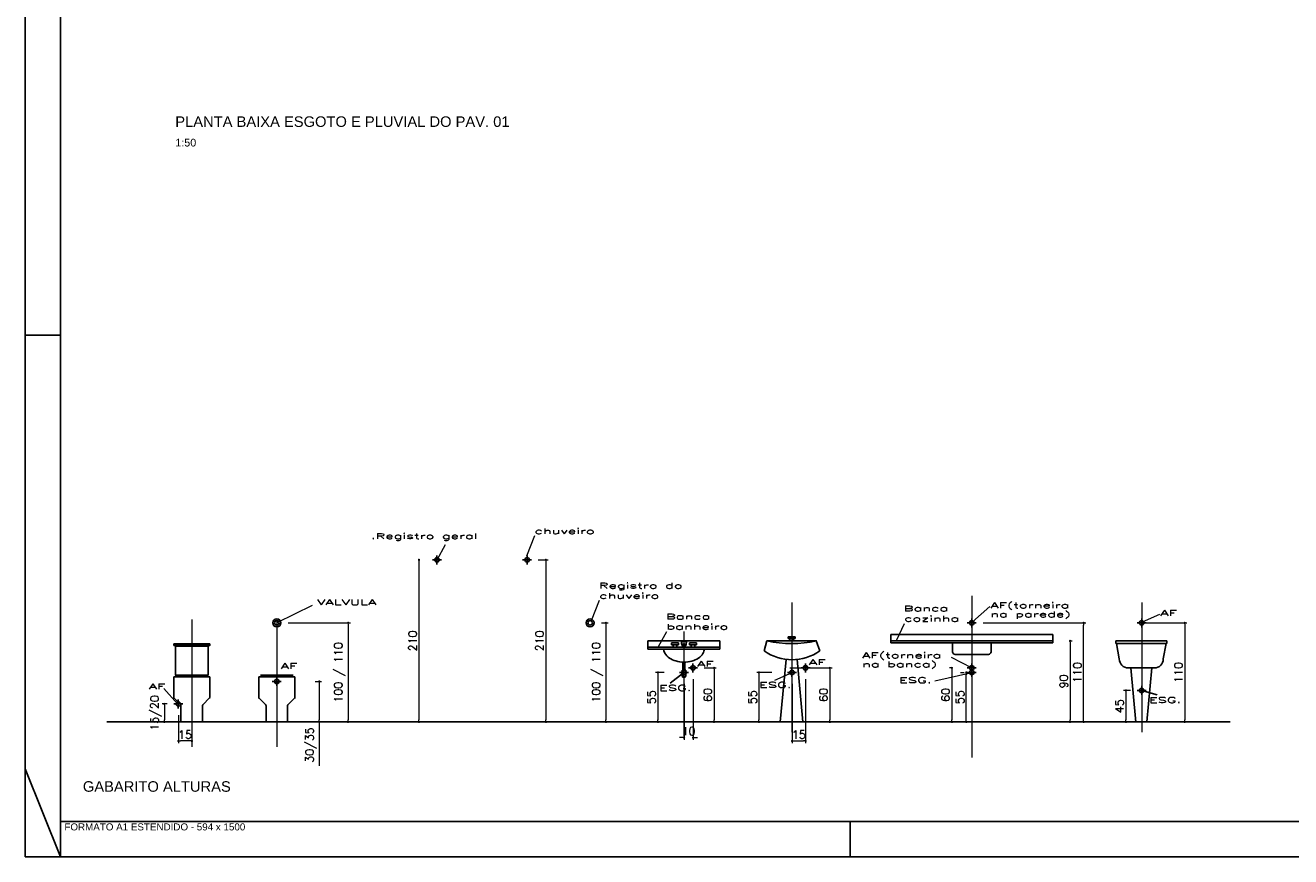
# Model space of a CAD drawing. Header units: millimetres. Extents: x 567 to 934, y -1 to 364.
# Tile 173 of 256: x 567 to 604, y 121 to 145. Entities that reach past the tile are written whole.
import ezdxf

# ---------------------------------------------------------------- set-up
doc = ezdxf.new("R2010")
doc.units = ezdxf.units.MM
doc.header["$MEASUREMENT"] = 0
doc.linetypes.add('NULL', pattern=[0])
doc.layers.get('0').update_dxf_attribs({"lineweight": 18})
for name, color, linetype in [('FOLHA_PADRÃO', 7, 'Continuous'), ('GAS', 1, 'Continuous'), ('TXT', 1, 'Continuous')]:
    doc.layers.add(name, color=color, linetype=linetype)
doc.layers.add('Textos', color=7, linetype='Continuous', lineweight=9)
doc.styles.add('06-25', font='romans.shx', dxfattribs={"width": 2, "height": 0.03})
doc.styles.add('Arial', font='arial.ttf')
doc.styles.add('ArialBlack', font='txt')
doc.styles.add('Stylus BT', font='simplex.shx')
doc.dimstyles.new('COTA 050', dxfattribs={"dimscale": 0.5, "dimtxt": 0.18, "dimasz": 0.05, "dimexe": 0.05, "dimexo": 0.25, "dimgap": 0.05, "dimtad": 1, "dimzin": 0, "dimdsep": 46, "dimtxsty": 'Stylus BT', "dimblk": 'DOT', "dimcen": 0.05, "dimclrd": 1, "dimclre": 1, "dimclrt": 2, "dimadec": 0, "dimazin": 0, "dimtfac": 1, "dimtofl": 0, "dimtmove": 0, "dimatfit": 3, "dimldrblk": 'DOT', "dimfxl": 1, "dimtolj": 1, "dimtzin": 0, "dimarcsym": 0})

# ---------------------------------------------------------------- blocks, each defined once
blk = doc.blocks.new('A1EST. 1500')
at = {"layer": 'FOLHA_PADRÃO', "color": 1, "linetype": 'Continuous'}
for p, q in [((0, 59.4), (0, 0)), ((1, 0), (1, 1)), ((23.5, 0), (23.5, 1)), ((0, 0), (150.008, 0))]:
    blk.add_line(p, q, dxfattribs=at)
at = {"layer": 'FOLHA_PADRÃO', "color": 1}
for p, q in [((1, 14.85), (0, 14.85)), ((1, 0), (0, 2.5))]:
    blk.add_line(p, q, dxfattribs=at)
at = {"layer": 'FOLHA_PADRÃO', "color": 6, "linetype": 'Continuous'}
blk.add_lwpolyline([(149, 58.4), (149, 1), (1, 1), (1, 58.4), (149, 58.4)], dxfattribs=at)
at = {"layer": 'FOLHA_PADRÃO', "color": 7, "style": 'Arial'}
blk.add_text('FORMATO A1 ESTENDIDO - 594 x 1500', height=0.2, dxfattribs=at).set_placement((1.114, 0.748))
blk = doc.blocks.new('_Dot')
at = {"color": 0, "linetype": 'ByBlock', "lineweight": -2}
blk.add_line((-0.5, 0), (-1, 0), dxfattribs=at)
at = {"color": 0, "linetype": 'ByBlock', "const_width": 0.5}
blk.add_lwpolyline([(-0.25, 0, 1), (0.25, 0, 1)], format="xyb", close=True, dxfattribs=at)
blk = doc.blocks.new('*D25')
at = {"layer": 'Defpoints', "color": 0, "transparency": 16777216}
for p in [(401.159, 63.92), (401.059, 62.12), (401.159, 62.12)]:
    blk.add_point(p, dxfattribs=at)
at = {"layer": 'GAS', "color": 1, "lineweight": -2, "transparency": 16777216}
blk.add_line((401.059, 63.895), (401.059, 62.145), dxfattribs=at)
at = {"layer": 'GAS', "color": 1, "lineweight": -2, "transparency": 16777216, "xscale": 0.025, "yscale": 0.025, "zscale": 0.025}
for p, rotation in [((401.059, 63.92), 90), ((401.059, 62.12), 270)]:
    blk.add_blockref('_Dot', p, dxfattribs=dict(at, rotation=rotation))
at = {"layer": 'GAS', "color": 2, "transparency": 16777216, "insert": (400.989, 63.02), "char_height": 0.09, "attachment_point": 5, "rotation": 90, "style": 'Stylus BT'}
blk.add_mtext('\\A1;210', dxfattribs=at)
blk = doc.blocks.new('VASOF')
for p, q in [((-0.2, 0.5), (-0.2, 0.273)), ((-0.2, 0.5), (0.2, 0.5)), ((0.2, 0.5), (0.2, 0.273)), ((-0.195, 0.263), (-0.125, 0.193)), ((-0.12, 0), (-0.12, 0.182)), ((0.12, 0.184), (0.12, 0)), ((0.125, 0.195), (0.195, 0.263))]:
    blk.add_line(p, q)
at = {"color": 7}
blk.add_line((-0.183, 0.52), (0.183, 0.52), dxfattribs=at)
for centre, start, end in [((-0.185, 0.273), 180, 225.6193), ((-0.135, 0.182), 0, 45.6193), ((0.135, 0.184), 133.6369, 180), ((0.185, 0.273), 313.6369, 360)]:
    blk.add_arc(centre, 0.015, start, end)
blk = doc.blocks.new('PTAGUA-V')
for p, q in [((0, 0.35), (0, 0.45)), ((-0.05, 0.4), (0.05, 0.4))]:
    blk.add_line(p, q)
blk.add_circle((0, 0.4), 0.025)
blk = doc.blocks.new('*D26')
at = {"layer": 'Defpoints', "color": 0, "transparency": 16777216}
for p in [(399.781, 62.57), (399.852, 62.12), (399.952, 62.12)]:
    blk.add_point(p, dxfattribs=at)
at = {"layer": 'GAS', "color": 1, "lineweight": -2, "transparency": 16777216}
for p, q in [((399.906, 62.57), (399.977, 62.57)), ((399.952, 62.545), (399.952, 62.145)), ((399.952, 62.12), (399.952, 61.633))]:
    blk.add_line(p, q, dxfattribs=at)
at = {"layer": 'GAS', "color": 1, "lineweight": -2, "transparency": 16777216, "xscale": 0.025, "yscale": 0.025, "zscale": 0.025}
for p, rotation in [((399.952, 62.57), 90), ((399.952, 62.12), 270)]:
    blk.add_blockref('_Dot', p, dxfattribs=dict(at, rotation=rotation))
at = {"layer": 'GAS', "color": 2, "transparency": 16777216, "insert": (399.859, 61.864), "char_height": 0.09, "attachment_point": 5, "rotation": 90, "style": 'Stylus BT'}
blk.add_mtext('\\A1;30/35', dxfattribs=at)
blk = doc.blocks.new('*D27')
at = {"layer": 'Defpoints', "color": 0, "transparency": 16777216}
for p in [(407.201, 63.22), (408.443, 63.22), (408.194, 62.12)]:
    blk.add_point(p, dxfattribs=at)
at = {"layer": 'GAS', "color": 1, "lineweight": -2, "transparency": 16777216}
for p, q in [((407.326, 63.22), (408.468, 63.22)), ((408.443, 62.145), (408.443, 63.195)), ((408.319, 62.12), (408.468, 62.12))]:
    blk.add_line(p, q, dxfattribs=at)
at = {"layer": 'GAS', "color": 1, "lineweight": -2, "transparency": 16777216, "xscale": 0.025, "yscale": 0.025, "zscale": 0.025}
for p, rotation in [((408.443, 63.22), 90), ((408.443, 62.12), 270)]:
    blk.add_blockref('_Dot', p, dxfattribs=dict(at, rotation=rotation))
at = {"layer": 'GAS', "color": 2, "transparency": 16777216, "insert": (408.373, 62.67), "char_height": 0.09, "attachment_point": 5, "rotation": 90, "style": 'Stylus BT'}
blk.add_mtext('\\A1;110', dxfattribs=at)
blk = doc.blocks.new('*D28')
at = {"layer": 'Defpoints', "color": 0, "transparency": 16777216}
for p in [(402.26, 63.92), (402.26, 62.12), (402.469, 62.12)]:
    blk.add_point(p, dxfattribs=at)
at = {"layer": 'GAS', "color": 1, "lineweight": -2, "transparency": 16777216}
for p, q in [((402.385, 63.92), (402.494, 63.92)), ((402.469, 63.895), (402.469, 62.145)), ((402.385, 62.12), (402.494, 62.12))]:
    blk.add_line(p, q, dxfattribs=at)
at = {"layer": 'GAS', "color": 1, "lineweight": -2, "transparency": 16777216, "xscale": 0.025, "yscale": 0.025, "zscale": 0.025}
for p, rotation in [((402.469, 63.92), 90), ((402.469, 62.12), 270)]:
    blk.add_blockref('_Dot', p, dxfattribs=dict(at, rotation=rotation))
at = {"layer": 'GAS', "color": 2, "transparency": 16777216, "insert": (402.399, 63.02), "char_height": 0.09, "attachment_point": 5, "rotation": 90, "style": 'Stylus BT'}
blk.add_mtext('\\A1;210', dxfattribs=at)
blk = doc.blocks.new('*D29')
at = {"layer": 'Defpoints', "color": 0, "transparency": 16777216}
for p in [(402.96, 63.22), (403.036, 62.12), (403.136, 62.12)]:
    blk.add_point(p, dxfattribs=at)
at = {"layer": 'GAS', "color": 1, "lineweight": -2, "transparency": 16777216}
for p, q in [((403.085, 63.22), (403.161, 63.22)), ((403.136, 63.195), (403.136, 62.145))]:
    blk.add_line(p, q, dxfattribs=at)
at = {"layer": 'GAS', "color": 1, "lineweight": -2, "transparency": 16777216, "xscale": 0.025, "yscale": 0.025, "zscale": 0.025}
for p, rotation in [((403.136, 63.22), 90), ((403.136, 62.12), 270)]:
    blk.add_blockref('_Dot', p, dxfattribs=dict(at, rotation=rotation))
at = {"layer": 'GAS', "color": 2, "transparency": 16777216, "insert": (403.042, 62.67), "char_height": 0.09, "attachment_point": 5, "rotation": 90, "style": 'Stylus BT'}
blk.add_mtext('\\A1;100 / 110', dxfattribs=at)
blk = doc.blocks.new('VISTACUBAFRONT')
for p, q in [((-2.6, 5.5), (2.6, 5.5)), ((-2.3, 5.5), (2.3, 5.5)), ((-2.2, 3.7), (2.2, 3.7)), ((-1.4, 2.7), (-1.5, 3.7)), ((1.4, 2.7), (1.5, 3.7)), ((-2.1, -23.4), (1.9, -23.4)), ((-2.1, -29.8), (-2.1, -23.4)), ((-1.3, -14.5), (-1.3, -23.4)), ((1.1, -14.5), (1.1, -23.4)), ((1.9, -23.4), (1.9, -29.8))]:
    blk.add_line(p, q)
for points in [[(2.6, 5.5), (2.9, 7.7), (0.8, 8.6), (-1, 8.6), (-2.9, 7.7), (-2.6, 5.5)], [(-2.3, 5.5), (-2.1, 3.7)], [(2.1, 3.7), (2.3, 5.5)]]:
    blk.add_lwpolyline(points)
blk.add_lwpolyline([(22.7, 0, -0.122931), (21.1, -4.9, -0.107093), (16, -10.2, -0.080168), (8.9, -13.4, -0.067905), (-0.1, -14.6, -0.067905), (-9.1, -13.3, -0.080168), (-16.1, -10, -0.107093), (-21.2, -4.7, -0.11914), (-22.7, 0, -0.139102)], format="xyb")
for centre, radius, start, end in [((0, 8.8), 6.21, 257.2446, 282.7554), ((-0.1, -29.8), 1.98, 180, 0)]:
    blk.add_arc(centre, radius, start, end)
blk = doc.blocks.new('*D30')
at = {"layer": 'Defpoints', "color": 0, "transparency": 16777216}
for p in [(405.104, 62.67), (404.836, 62.12), (405.104, 62.12)]:
    blk.add_point(p, dxfattribs=at)
at = {"layer": 'GAS', "color": 1, "lineweight": -2, "transparency": 16777216}
for p, q in [((404.979, 62.67), (404.811, 62.67)), ((404.836, 62.645), (404.836, 62.145)), ((404.979, 62.12), (404.811, 62.12))]:
    blk.add_line(p, q, dxfattribs=at)
at = {"layer": 'GAS', "color": 1, "lineweight": -2, "transparency": 16777216, "xscale": 0.025, "yscale": 0.025, "zscale": 0.025}
for p, rotation in [((404.836, 62.67), 90), ((404.836, 62.12), 270)]:
    blk.add_blockref('_Dot', p, dxfattribs=dict(at, rotation=rotation))
at = {"layer": 'GAS', "color": 2, "transparency": 16777216, "insert": (404.766, 62.395), "char_height": 0.09, "attachment_point": 5, "rotation": 90, "style": 'Stylus BT'}
blk.add_mtext('\\A1;55', dxfattribs=at)
blk = doc.blocks.new('*D31')
at = {"layer": 'Defpoints', "color": 0, "transparency": 16777216}
for p in [(403.908, 62.67), (403.713, 62.12), (403.908, 62.12)]:
    blk.add_point(p, dxfattribs=at)
at = {"layer": 'GAS', "color": 1, "lineweight": -2, "transparency": 16777216}
for p, q in [((403.783, 62.67), (403.688, 62.67)), ((403.713, 62.645), (403.713, 62.145)), ((403.783, 62.12), (403.688, 62.12))]:
    blk.add_line(p, q, dxfattribs=at)
at = {"layer": 'GAS', "color": 1, "lineweight": -2, "transparency": 16777216, "xscale": 0.025, "yscale": 0.025, "zscale": 0.025}
for p, rotation in [((403.713, 62.67), 90), ((403.713, 62.12), 270)]:
    blk.add_blockref('_Dot', p, dxfattribs=dict(at, rotation=rotation))
at = {"layer": 'GAS', "color": 2, "transparency": 16777216, "insert": (403.643, 62.395), "char_height": 0.09, "attachment_point": 5, "rotation": 90, "style": 'Stylus BT'}
blk.add_mtext('\\A1;55', dxfattribs=at)
blk = doc.blocks.new('*D32')
at = {"layer": 'Defpoints', "color": 0, "transparency": 16777216}
for p in [(404.104, 62.72), (404.004, 62.67), (404.104, 61.947)]:
    blk.add_point(p, dxfattribs=at)
at = {"layer": 'GAS', "color": 1, "lineweight": -2, "transparency": 16777216}
for p, q in [((404.104, 62.595), (404.104, 61.922)), ((404.004, 62.545), (404.004, 61.922)), ((403.979, 61.947), (403.954, 61.947)), ((404.129, 61.947), (404.154, 61.947))]:
    blk.add_line(p, q, dxfattribs=at)
at = {"layer": 'GAS', "color": 1, "lineweight": -2, "transparency": 16777216, "xscale": 0.025, "yscale": 0.025, "zscale": 0.025}
blk.add_blockref('_Dot', (404.004, 61.947), dxfattribs=at)
at = {"layer": 'GAS', "color": 1, "lineweight": -2, "transparency": 16777216, "xscale": 0.025, "yscale": 0.025, "zscale": 0.025, "rotation": 180}
blk.add_blockref('_Dot', (404.104, 61.947), dxfattribs=at)
at = {"layer": 'GAS', "color": 2, "transparency": 16777216, "insert": (404.054, 62.017), "char_height": 0.09, "attachment_point": 5, "style": 'Stylus BT'}
blk.add_mtext('\\A1;10', dxfattribs=at)
blk = doc.blocks.new('*D33')
at = {"layer": 'Defpoints', "color": 0, "transparency": 16777216}
for p in [(404.104, 62.72), (404.104, 62.12), (404.337, 62.12)]:
    blk.add_point(p, dxfattribs=at)
at = {"layer": 'GAS', "color": 1, "lineweight": -2, "transparency": 16777216}
for p, q in [((404.229, 62.72), (404.362, 62.72)), ((404.337, 62.695), (404.337, 62.145)), ((404.229, 62.12), (404.362, 62.12))]:
    blk.add_line(p, q, dxfattribs=at)
at = {"layer": 'GAS', "color": 1, "lineweight": -2, "transparency": 16777216, "xscale": 0.025, "yscale": 0.025, "zscale": 0.025}
for p, rotation in [((404.337, 62.72), 90), ((404.337, 62.12), 270)]:
    blk.add_blockref('_Dot', p, dxfattribs=dict(at, rotation=rotation))
at = {"layer": 'GAS', "color": 2, "transparency": 16777216, "insert": (404.267, 62.42), "char_height": 0.09, "attachment_point": 5, "rotation": 90, "style": 'Stylus BT'}
blk.add_mtext('\\A1;60', dxfattribs=at)
blk = doc.blocks.new('*D34')
at = {"layer": 'Defpoints', "color": 0, "transparency": 16777216}
for p in [(405.054, 62.72), (405.054, 62.12), (405.623, 62.12)]:
    blk.add_point(p, dxfattribs=at)
at = {"layer": 'GAS', "color": 1, "lineweight": -2, "transparency": 16777216}
for p, q in [((405.179, 62.72), (405.648, 62.72)), ((405.623, 62.695), (405.623, 62.145)), ((405.179, 62.12), (405.648, 62.12))]:
    blk.add_line(p, q, dxfattribs=at)
at = {"layer": 'GAS', "color": 1, "lineweight": -2, "transparency": 16777216, "xscale": 0.025, "yscale": 0.025, "zscale": 0.025}
for p, rotation in [((405.623, 62.72), 90), ((405.623, 62.12), 270)]:
    blk.add_blockref('_Dot', p, dxfattribs=dict(at, rotation=rotation))
at = {"layer": 'GAS', "color": 2, "transparency": 16777216, "insert": (405.553, 62.42), "char_height": 0.09, "attachment_point": 5, "rotation": 90, "style": 'Stylus BT'}
blk.add_mtext('\\A1;60', dxfattribs=at)
blk = doc.blocks.new('*D35')
at = {"layer": 'Defpoints', "color": 0, "transparency": 16777216}
for p in [(405.354, 62.72), (405.204, 62.67), (405.354, 61.909)]:
    blk.add_point(p, dxfattribs=at)
at = {"layer": 'GAS', "color": 1, "lineweight": -2, "transparency": 16777216}
for p, q in [((405.354, 62.595), (405.354, 61.884)), ((405.204, 62.545), (405.204, 61.884)), ((405.229, 61.909), (405.329, 61.909))]:
    blk.add_line(p, q, dxfattribs=at)
at = {"layer": 'GAS', "color": 1, "lineweight": -2, "transparency": 16777216, "xscale": 0.025, "yscale": 0.025, "zscale": 0.025, "rotation": 180}
blk.add_blockref('_Dot', (405.204, 61.909), dxfattribs=at)
at = {"layer": 'GAS', "color": 1, "lineweight": -2, "transparency": 16777216, "xscale": 0.025, "yscale": 0.025, "zscale": 0.025}
blk.add_blockref('_Dot', (405.354, 61.909), dxfattribs=at)
at = {"layer": 'GAS', "color": 2, "transparency": 16777216, "insert": (405.279, 61.979), "char_height": 0.09, "attachment_point": 5, "style": 'Stylus BT'}
blk.add_mtext('\\A1;15', dxfattribs=at)
blk = doc.blocks.new('*D36')
at = {"layer": 'Defpoints', "color": 0, "transparency": 16777216}
for p in [(407.139, 62.67), (407.201, 62.67), (407.201, 62.12)]:
    blk.add_point(p, dxfattribs=at)
at = {"layer": 'GAS', "color": 1, "lineweight": -2, "transparency": 16777216}
for p, q in [((407.076, 62.67), (407.114, 62.67)), ((407.139, 62.145), (407.139, 62.645)), ((407.076, 62.12), (407.114, 62.12))]:
    blk.add_line(p, q, dxfattribs=at)
at = {"layer": 'GAS', "color": 1, "lineweight": -2, "transparency": 16777216, "xscale": 0.025, "yscale": 0.025, "zscale": 0.025}
for p, rotation in [((407.139, 62.67), 90), ((407.139, 62.12), 270)]:
    blk.add_blockref('_Dot', p, dxfattribs=dict(at, rotation=rotation))
at = {"layer": 'GAS', "color": 2, "transparency": 16777216, "insert": (407.069, 62.395), "char_height": 0.09, "width": 0.24057, "attachment_point": 5, "rotation": 90, "style": 'Stylus BT'}
blk.add_mtext('\\A1;55', dxfattribs=at)
blk = doc.blocks.new('*D37')
at = {"layer": 'Defpoints', "color": 0, "transparency": 16777216}
for p in [(407.104, 62.72), (406.979, 62.12), (407.104, 62.12)]:
    blk.add_point(p, dxfattribs=at)
at = {"layer": 'GAS', "color": 1, "lineweight": -2, "transparency": 16777216}
for p, q in [((406.979, 62.72), (406.954, 62.72)), ((406.979, 62.695), (406.979, 62.145)), ((406.979, 62.12), (406.954, 62.12))]:
    blk.add_line(p, q, dxfattribs=at)
at = {"layer": 'GAS', "color": 1, "lineweight": -2, "transparency": 16777216, "xscale": 0.025, "yscale": 0.025, "zscale": 0.025}
for p, rotation in [((406.979, 62.72), 90), ((406.979, 62.12), 270)]:
    blk.add_blockref('_Dot', p, dxfattribs=dict(at, rotation=rotation))
at = {"layer": 'GAS', "color": 2, "transparency": 16777216, "insert": (406.909, 62.42), "char_height": 0.09, "attachment_point": 5, "rotation": 90, "style": 'Stylus BT'}
blk.add_mtext('\\A1;60', dxfattribs=at)
blk = doc.blocks.new('*D21')
at = {"layer": 'Defpoints', "color": 0, "transparency": 16777216}
for p in [(408.171, 63.02), (408.171, 62.12), (408.292, 62.12)]:
    blk.add_point(p, dxfattribs=at)
at = {"layer": 'GAS', "color": 1, "lineweight": -2, "transparency": 16777216}
for p, q in [((408.292, 62.995), (408.292, 62.145)), ((408.296, 63.02), (408.317, 63.02)), ((408.296, 62.12), (408.317, 62.12))]:
    blk.add_line(p, q, dxfattribs=at)
at = {"layer": 'GAS', "color": 1, "lineweight": -2, "transparency": 16777216, "xscale": 0.025, "yscale": 0.025, "zscale": 0.025}
for p, rotation in [((408.292, 63.02), 90), ((408.292, 62.12), 270)]:
    blk.add_blockref('_Dot', p, dxfattribs=dict(at, rotation=rotation))
at = {"layer": 'GAS', "color": 2, "transparency": 16777216, "insert": (408.222, 62.57), "char_height": 0.09, "attachment_point": 5, "rotation": 90, "style": 'Stylus BT'}
blk.add_mtext('\\A1;90', dxfattribs=at)
blk = doc.blocks.new('*D22')
at = {"layer": 'Defpoints', "color": 0, "transparency": 16777216}
for p in [(408.94, 63.22), (408.94, 62.12), (409.566, 62.12)]:
    blk.add_point(p, dxfattribs=at)
at = {"layer": 'GAS', "color": 1, "lineweight": -2, "transparency": 16777216}
for p, q in [((409.065, 63.22), (409.591, 63.22)), ((409.566, 63.195), (409.566, 62.145)), ((409.065, 62.12), (409.591, 62.12))]:
    blk.add_line(p, q, dxfattribs=at)
at = {"layer": 'GAS', "color": 1, "lineweight": -2, "transparency": 16777216, "xscale": 0.025, "yscale": 0.025, "zscale": 0.025}
for p, rotation in [((409.566, 63.22), 90), ((409.566, 62.12), 270)]:
    blk.add_blockref('_Dot', p, dxfattribs=dict(at, rotation=rotation))
at = {"layer": 'GAS', "color": 2, "transparency": 16777216, "insert": (409.496, 62.67), "char_height": 0.09, "width": 0.23959, "attachment_point": 5, "rotation": 90, "style": 'Stylus BT'}
blk.add_mtext('\\A1;110', dxfattribs=at)
blk = doc.blocks.new('*D23')
at = {"layer": 'Defpoints', "color": 0, "transparency": 16777216}
for p in [(409.088, 62.47), (408.912, 62.12), (409.088, 62.12)]:
    blk.add_point(p, dxfattribs=at)
at = {"layer": 'GAS', "color": 1, "lineweight": -2, "transparency": 16777216}
for p, q in [((408.963, 62.47), (408.887, 62.47)), ((408.912, 62.445), (408.912, 62.145)), ((408.963, 62.12), (408.887, 62.12))]:
    blk.add_line(p, q, dxfattribs=at)
at = {"layer": 'GAS', "color": 1, "lineweight": -2, "transparency": 16777216, "xscale": 0.025, "yscale": 0.025, "zscale": 0.025}
for p, rotation in [((408.912, 62.47), 90), ((408.912, 62.12), 270)]:
    blk.add_blockref('_Dot', p, dxfattribs=dict(at, rotation=rotation))
at = {"layer": 'GAS', "color": 2, "transparency": 16777216, "insert": (408.842, 62.295), "char_height": 0.09, "attachment_point": 5, "rotation": 90, "style": 'Stylus BT'}
blk.add_mtext('\\A1;45', dxfattribs=at)
blk = doc.blocks.new('*D24')
at = {"layer": 'Defpoints', "color": 0, "transparency": 16777216}
for p in [(399.481, 63.22), (399.557, 62.12), (400.272, 62.12)]:
    blk.add_point(p, dxfattribs=at)
at = {"layer": 'GAS', "color": 1, "lineweight": -2, "transparency": 16777216}
for p, q in [((399.606, 63.22), (400.297, 63.22)), ((400.272, 63.195), (400.272, 62.145)), ((399.682, 62.12), (400.297, 62.12))]:
    blk.add_line(p, q, dxfattribs=at)
at = {"layer": 'GAS', "color": 1, "lineweight": -2, "transparency": 16777216, "xscale": 0.025, "yscale": 0.025, "zscale": 0.025}
for p, rotation in [((400.272, 63.22), 90), ((400.272, 62.12), 270)]:
    blk.add_blockref('_Dot', p, dxfattribs=dict(at, rotation=rotation))
at = {"layer": 'GAS', "color": 2, "transparency": 16777216, "insert": (400.178, 62.67), "char_height": 0.09, "attachment_point": 5, "rotation": 90, "style": 'Stylus BT'}
blk.add_mtext('\\A1;100 / 110', dxfattribs=at)
blk = doc.blocks.new('*D19')
at = {"layer": 'Defpoints', "color": 0, "transparency": 16777216}
for p in [(398.536, 62.871), (398.386, 62.32), (398.386, 61.909)]:
    blk.add_point(p, dxfattribs=at)
at = {"layer": 'GAS', "color": 1, "lineweight": -2, "transparency": 16777216}
for p, q in [((398.536, 62.746), (398.536, 61.884)), ((398.386, 62.195), (398.386, 61.884)), ((398.511, 61.909), (398.411, 61.909))]:
    blk.add_line(p, q, dxfattribs=at)
at = {"layer": 'GAS', "color": 1, "lineweight": -2, "transparency": 16777216, "xscale": 0.025, "yscale": 0.025, "zscale": 0.025, "rotation": 180}
blk.add_blockref('_Dot', (398.386, 61.909), dxfattribs=at)
at = {"layer": 'GAS', "color": 1, "lineweight": -2, "transparency": 16777216, "xscale": 0.025, "yscale": 0.025, "zscale": 0.025}
blk.add_blockref('_Dot', (398.536, 61.909), dxfattribs=at)
at = {"layer": 'GAS', "color": 2, "transparency": 16777216, "insert": (398.461, 61.979), "char_height": 0.09, "attachment_point": 5, "style": 'Stylus BT'}
blk.add_mtext('\\A1;15', dxfattribs=at)
blk = doc.blocks.new('*D20')
at = {"layer": 'Defpoints', "color": 0, "transparency": 16777216}
for p in [(398.386, 62.32), (398.231, 62.12), (398.331, 62.12)]:
    blk.add_point(p, dxfattribs=at)
at = {"layer": 'GAS', "color": 1, "lineweight": -2, "transparency": 16777216}
for p, q in [((398.261, 62.32), (398.206, 62.32)), ((398.231, 62.295), (398.231, 62.145))]:
    blk.add_line(p, q, dxfattribs=at)
at = {"layer": 'GAS', "color": 1, "lineweight": -2, "transparency": 16777216, "xscale": 0.025, "yscale": 0.025, "zscale": 0.025}
for p, rotation in [((398.231, 62.32), 90), ((398.231, 62.12), 270)]:
    blk.add_blockref('_Dot', p, dxfattribs=dict(at, rotation=rotation))
at = {"layer": 'GAS', "color": 2, "transparency": 16777216, "insert": (398.137, 62.22), "char_height": 0.09, "attachment_point": 5, "rotation": 90, "style": 'Stylus BT'}
blk.add_mtext('\\A1;15/20', dxfattribs=at)
blk = doc.blocks.new('PODAG')
at = {"color": 8}
for p, q in [((4.754, 2.067), (4.663, 1.84)), ((3.759, 1.967), (3.668, 1.798)), ((2.281, 1.293), (1.89, 1.1)), ((5.472, 1.349), (5.381, 1.122)), ((7.613, 1.326), (7.613, -0.113)), ((9.61, 1.4), (9.61, -0.396)), ((9.617, 1.111), (9.811, 1.283)), ((11.498, 1.326), (11.498, -0.113)), ((0.945, 1.137), (0.945, -0.275)), ((1.89, 1.137), (1.89, -0.275)), ((11.505, 1.111), (11.699, 1.197)), ((6.218, 1.001), (6.127, 0.833)), ((6.413, 1.005), (6.413, -0.167)), ((8.86, 1.091), (8.77, 0.9)), ((9.382, 0.719), (9.612, 0.6)), ((7.612, 0.545), (7.417, 0.461)), ((9.2, 0.457), (9.61, 0.55)), ((0.634, 0.371), (0.785, 0.2))]:
    blk.add_line(p, q, dxfattribs=at)
at = {"layer": 'TXT'}
for p, q in [((6.013, 0.83), (6.013, 0.9)), ((6.013, 0.9), (6.813, 0.9)), ((6.275, 0.877), (6.351, 0.877)), ((6.275, 0.877), (6.275, 0.857)), ((6.275, 0.857), (6.351, 0.857)), ((6.292, 0.83), (6.292, 0.857)), ((6.332, 0.83), (6.332, 0.857)), ((6.351, 0.877), (6.351, 0.857)), ((6.475, 0.877), (6.475, 0.857)), ((6.475, 0.877), (6.551, 0.877)), ((6.475, 0.857), (6.551, 0.857)), ((6.492, 0.83), (6.492, 0.857)), ((6.532, 0.83), (6.532, 0.857)), ((6.551, 0.877), (6.551, 0.857)), ((6.813, 0.83), (6.813, 0.9)), ((7.303, 0.79), (7.334, 0.9)), ((7.334, 0.9), (7.883, 0.9)), ((7.572, 0.947), (7.572, 0.927)), ((7.572, 0.947), (7.648, 0.947)), ((7.572, 0.927), (7.648, 0.927)), ((7.589, 0.9), (7.589, 0.927)), ((7.629, 0.9), (7.629, 0.927)), ((7.648, 0.947), (7.648, 0.927)), ((7.924, 0.79), (7.883, 0.9)), ((8.71, 0.97), (10.51, 0.97)), ((8.71, 0.9), (8.71, 0.97)), ((10.51, 0.9), (8.71, 0.9)), ((8.71, 0.9), (8.71, 0.88)), ((8.71, 0.88), (10.51, 0.88)), ((9.396, 0.88), (9.396, 0.78)), ((9.825, 0.88), (9.825, 0.78)), ((10.51, 0.9), (10.51, 0.97)), ((10.51, 0.88), (10.51, 0.9)), ((11.209, 0.9), (11.778, 0.9)), ((11.209, 0.9), (11.209, 0.87)), ((11.209, 0.87), (11.778, 0.87)), ((11.219, 0.87), (11.249, 0.7)), ((11.768, 0.87), (11.738, 0.7)), ((11.778, 0.9), (11.778, 0.87)), ((6.013, 0.83), (6.013, 0.81)), ((6.813, 0.83), (6.013, 0.83)), ((6.013, 0.81), (6.813, 0.81)), ((6.813, 0.81), (6.813, 0.83)), ((9.795, 0.75), (9.426, 0.75)), ((7.549, 0.695), (7.482, 0)), ((7.669, 0.694), (7.735, 0)), ((11.349, 0.6), (11.638, 0.6)), ((11.433, -0.001), (11.376, 0.6)), ((11.554, 0), (11.611, 0.6))]:
    blk.add_line(p, q, dxfattribs=at)
at = {"layer": 'TXT', "color": 7}
for p, q in [((6.406, 0.545), (6.259, 0.43)), ((11.498, 0.35), (11.671, 0.302))]:
    blk.add_line(p, q, dxfattribs=at)
at = {"layer": 'TXT', "color": 1}
blk.add_line((0, 0), (12.48, 0), dxfattribs=at)
at = {"layer": 'TXT'}
for points in [[(0.746, 0.848), (1.144, 0.848), (1.144, 0.866), (0.746, 0.866)], [(0.763, 0.52), (1.128, 0.52), (1.128, 0.843), (0.763, 0.843)]]:
    blk.add_lwpolyline(points, close=True, dxfattribs=at)
for centre, radius in [((1.89, 1.1), 0.045), ((1.89, 1.1), 0.025), ((5.37, 1.1), 0.045), ((5.37, 1.1), 0.025)]:
    blk.add_circle(centre, radius, dxfattribs=at)
for centre, radius, start, end in [((7.609, 2.155), 1.285, 257.6603, 282.3397), ((7.613, 1.226), 0.535, 234.5678, 305.4322), ((9.426, 0.78), 0.03, 180, 270), ((9.795, 0.78), 0.03, 270, 0), ((11.349, 0.7), 0.1, 180, 270), ((11.638, 0.7), 0.1, 270, 0)]:
    blk.add_arc(centre, radius, start, end, dxfattribs=at)
for name, p in [('PTAGUA-V', (3.669, 1.4)), ('PTAGUA-V', (4.67, 1.4)), ('PTAGUA-V', (9.61, 0.7)), ('PTAGUA-V', (11.498, 0.7)), ('PTAGUA-V', (6.413, 0.15)), ('PTAGUA-V', (6.513, 0.2)), ('PTAGUA-V', (7.613, 0.15)), ('PTAGUA-V', (7.763, 0.2)), ('PTAGUA-V', (9.61, 0.2)), ('PTAGUA-V', (9.61, 0.15)), ('VASOF', (0.945, 0)), ('VASOF', (1.89, 0)), ('PTAGUA-V', (1.89, 0.05)), ('PTAGUA-V', (11.498, -0.05)), ('PTAGUA-V', (0.795, -0.2))]:
    blk.add_blockref(name, p, dxfattribs=at)
at = {"layer": 'TXT', "xscale": 0.009999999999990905, "yscale": 0.009999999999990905, "zscale": 0.009999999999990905}
blk.add_blockref('VISTACUBAFRONT', (6.413, 0.81), dxfattribs=at)
at = {"layer": 'TXT', "style": '06-25', "width": 2}
for s, p in [('chuveiro', (4.753, 2.088)), ('.Registro geral', (2.936, 2.033)), ('Registro do', (5.467, 1.483)), ('chuveiro', (5.471, 1.37)), ('VALVULA', (2.336, 1.299)), ('Banca ', (8.855, 1.23)), ('AF(torneira', (9.815, 1.265)), ('Banca ', (6.214, 1.14)), ('cozinha', (8.859, 1.117)), ('na parede)', (9.815, 1.165)), ('AF', (11.703, 1.18)), ('banheiro', (6.217, 1.027)), ('AF(torneira', (8.392, 0.71)), ('AF', (1.934, 0.591)), ('AF', (6.558, 0.615)), ('AF', (7.8, 0.633)), ('na banca)', (8.392, 0.61)), ('AF', (0.467, 0.365)), ('ESG.', (7.247, 0.381)), ('ESG.', (8.803, 0.433)), ('ESG.', (6.136, 0.347)), ('ESG.', (11.577, 0.213))]:
    blk.add_text(s, height=0.06, dxfattribs=at).set_placement(p)
at = {"layer": 'GAS', "color": 30}
for base, p1, p2, text, picture, middle in [((3.469, 0), (3.569, 1.8), (3.569, 0), '210', '*D25', (3.399, 0.9)), ((4.879, 0), (4.67, 1.8), (4.67, 0), '210', '*D28', (4.809, 0.9)), ((2.682, 0), (1.89, 1.1), (1.966, 0), '100 / 110', '*D24', (2.588, 0.55)), ((5.546, 0), (5.37, 1.1), (5.446, 0), '100 / 110', '*D29', (5.452, 0.55)), ((10.853, 1.1), (10.603, 0), (9.61, 1.1), '110', '*D27', (10.783, 0.55)), ((11.976, 0), (11.35, 1.1), (11.35, 0), '110', '*D22', (11.906, 0.55)), ((10.702, 0), (10.581, 0.9), (10.581, 0), '90', '*D21', (10.632, 0.45)), ((6.123, 0), (6.318, 0.55), (6.318, 0), '55', '*D31', (6.053, 0.275)), ((6.746, 0), (6.513, 0.6), (6.513, 0), '60', '*D33', (6.676, 0.3)), ((7.246, 0), (7.514, 0.55), (7.514, 0), '55', '*D30', (7.176, 0.275)), ((8.033, 0), (7.463, 0.6), (7.463, 0), '60', '*D34', (7.963, 0.3)), ((9.389, 0), (9.514, 0.6), (9.514, 0), '60', '*D37', (9.319, 0.3)), ((9.549, 0.55), (9.61, 0), (9.61, 0.55), '55', '*D36', (9.479, 0.275)), ((2.362, 0), (2.19, 0.45), (2.262, 0), '30/35', '*D26', (2.268, -0.256)), ((11.322, 0), (11.498, 0.35), (11.498, 0), '45', '*D23', (11.252, 0.175))]:
    dim = blk.add_linear_dim(base=base, p1=p1, p2=p2, angle=90, text=text, dimstyle='COTA 050', dxfattribs=at)
    dim.commit()
    dim.dimension.update_dxf_attribs({"geometry": picture, "text_midpoint": middle, "insert": (-397.59, -62.12)})
for base, p1, p2, text, picture, middle in [((0.795, -0.21), (0.945, 0.751), (0.795, 0.2), '15', '*D19', (0.87, -0.21)), ((6.513, -0.173), (6.413, 0.55), (6.513, 0.6), '10', '*D32', (6.463, -0.173)), ((7.763, -0.21), (7.613, 0.55), (7.763, 0.6), '15', '*D35', (7.688, -0.21))]:
    dim = blk.add_linear_dim(base=base, p1=p1, p2=p2, text=text, dimstyle='COTA 050', dxfattribs=at)
    dim.commit()
    dim.dimension.update_dxf_attribs({"geometry": picture, "text_midpoint": middle, "dimtype": 128, "insert": (-397.59, -62.12)})
dim = blk.add_linear_dim(base=(0.64, 0), p1=(0.795, 0.2), p2=(0.74, 0), angle=90, text='15/20', dimstyle='COTA 050', dxfattribs=at)
dim.commit()
dim.dimension.update_dxf_attribs({"geometry": '*D20', "text_midpoint": (0.64, 0.1), "dimtype": 128, "insert": (-397.59, -62.12)})

msp = doc.modelspace()

# ---------------------------------------------------------------- block references
msp.add_blockref('A1EST. 1500', (567.457, 121.146))
at = {"xscale": 2.56484633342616, "yscale": 2.56484633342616, "zscale": 2.56484633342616}
msp.add_blockref('PODAG', (569.776, 124.983), dxfattribs=at)

# ---------------------------------------------------------------- texts
at = {"layer": 'Textos', "linetype": 'NULL', "attachment_point": 7, "line_spacing_factor": 0.6}
for s, insert, char_height, width, style in [('PLANTA BAIXA ESGOTO E PLUVIAL DO PAV. 01', (571.73, 141.926), 0.3, 21.80589, 'ArialBlack'), ('1:50', (571.73, 141.369), 0.22, 1.19591, 'Arial'), ('GABARITO ALTURAS', (569.097, 122.991), 0.3, 12.56043, 'ArialBlack')]:
    msp.add_mtext(s, dxfattribs=dict(at, insert=insert, char_height=char_height, width=width, style=style))

doc.saveas('drawing.dxf')
